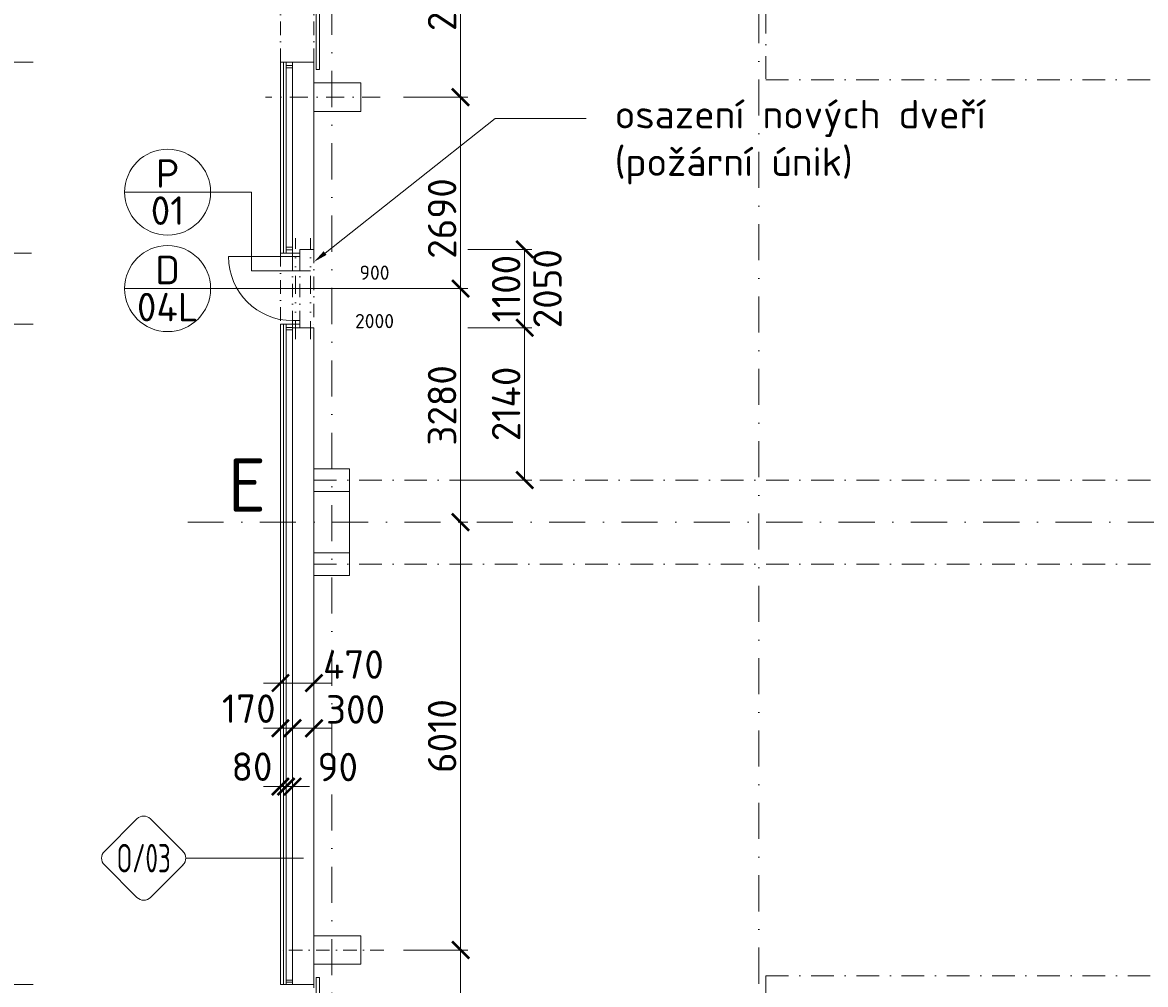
# Model space of a CAD drawing. Header units: millimetres. Extents: x -796345 to 3713765, y -2985421 to 2187451.
# Tile 110 of 256: x 1656 to 17431, y 56885 to 70398. Entities that reach past the tile are written whole.
import ezdxf
from ezdxf import colors
from ezdxf.entities.mleader import LeaderData, LeaderLine
from ezdxf.enums import TextEntityAlignment as Align
from ezdxf.math import Vec2, Vec3

# ---------------------------------------------------------------- set-up
doc = ezdxf.new("R2010")
doc.units = ezdxf.units.MM
doc.header["$PDMODE"] = 1
for name, pattern in [('CENTERX2', [101.6, 63.5, -12.7, 12.7, -12.7]), ('DASHDOT', [25.4, 12.7, -6.35, 0, -6.35]), ('DIVIDE', [31.75, 12.7, -6.35, 0, -6.35, 0, -6.35]), ('DĚLICÍX2', [63.5, 25.4, -12.7, 0, -12.7, 0, -12.7]), ('ČERCHOVANÁ', [25.4, 12.7, -6.35, 0, -6.35])]:
    doc.linetypes.add(name, pattern=pattern)
doc.layers.get('Defpoints').update_dxf_attribs({"color": 8})
for name, color, linetype, lineweight in [('A99_N_kce-nad-nevid', 7, 'DIVIDE', 20), ('A99_N_kce-nad-vid', 7, 'DASHDOT', 5), ('A99_N_kce-rez-sil', 6, 'Continuous', 18), ('A99_N_kce-rez-ten', 4, 'Continuous', 9), ('A99_N_koty-200', 5, 'Continuous', 5), ('A99_N_osy', 1, 'CENTERX2', 9), ('A99_N_sraf', 252, 'Continuous', 0), ('A99_N_txt-popis-200', 240, 'Continuous', 5), ('A99_N_txt-popis-50', 240, 'Continuous', 9), ('A99_N_vypln-dve', 5, 'Continuous', 5), ('A99_N_znaceni 200', 5, 'Continuous', 5), ('A99_S_kce-nad-vid', 181, 'DASHDOT', 5), ('A99_S_kce-rez-sil', 7, 'Continuous', 15), ('A99_S_kce-rez-ten', 7, 'Continuous', 9), ('A99_S_otvory', 7, 'Continuous', 5), ('A99_S_sloupy', 7, 'Continuous', 5)]:
    doc.layers.add(name, color=color, linetype=linetype, lineweight=lineweight)
doc.styles.add('A99_kota', font='isocpeur.ttf', dxfattribs={"height": 2})
doc.styles.add('A99_popis', font='isocpeur.ttf')
doc.styles.add('ad_popis 100', font='isocpeur.ttf', dxfattribs={"height": 200})
doc.linetypes.add('IZOLACE', pattern='A,0.00254,-2.54,[134,ltypeshp.shx,S=2.54,R=0,X=-2.54,Y=0],-5.08,[134,ltypeshp.shx,S=2.54,R=180,X=2.54,Y=0],-2.54', length=10.16254)
doc.dimstyles.new('A99_kota_200 new', dxfattribs={"dimscale": 200, "dimtxt": 2, "dimasz": 1.2, "dimexe": 0.5, "dimexo": 1.5, "dimgap": 0.3, "dimtad": 1, "dimdec": 0, "dimzin": 3, "dimdsep": 46, "dimtxsty": 'A99_kota', "dimblk": 'ARCHTICK', "dimcen": 2.5, "dimazin": 2, "dimtfac": 0.75, "dimtdec": 0, "dimtmove": 2, "dimatfit": 0, "dimfxl": 4, "dimfxlon": 1, "dimtolj": 1, "dimtzin": 0, "dimlwd": 5, "dimlwe": 5, "dimarcsym": 0})

# ---------------------------------------------------------------- blocks, each defined once
blk = doc.blocks.new('_ArchTick')
at = {"color": 0, "linetype": 'ByBlock', "const_width": 0.15}
blk.add_lwpolyline([(-0.5, -0.5), (0.5, 0.5)], dxfattribs=at)
blk = doc.blocks.new('*D163')
at = {"layer": 'A99_N_koty-200', "color": 0, "lineweight": 5, "transparency": 16777216}
for p, q in [((1805, 74840), (905, 74840)), ((1005, 74840), (1005, 69840)), ((1805, 69840), (905, 69840))]:
    blk.add_line(p, q, dxfattribs=at)
at = {"layer": 'Defpoints', "color": 0, "lineweight": 0, "transparency": 16777216}
for p in [(5280, 74840), (1005, 69840), (5280, 69840)]:
    blk.add_point(p, dxfattribs=at)
at = {"layer": 'A99_N_koty-200', "color": 0, "lineweight": 5, "transparency": 16777216, "xscale": 240, "yscale": 240, "zscale": 240}
for p, rotation in [((1005, 74840), 90), ((1005, 69840), 270)]:
    blk.add_blockref('_ArchTick', p, dxfattribs=dict(at, rotation=rotation))
at = {"layer": 'A99_N_koty-200', "color": 0, "transparency": 16777216, "insert": (745, 72340), "char_height": 400, "attachment_point": 5, "rotation": 90, "style": 'A99_kota'}
blk.add_mtext('\\A1;5000', dxfattribs=at)
blk = doc.blocks.new('*D293')
at = {"layer": 'A99_N_koty-200', "color": 0, "lineweight": 5, "transparency": 16777216}
for p, q in [((1805, 56885), (905, 56885)), ((1005, 56885), (1005, 51885)), ((1805, 51885), (905, 51885))]:
    blk.add_line(p, q, dxfattribs=at)
at = {"layer": 'Defpoints', "color": 0, "lineweight": 0, "transparency": 16777216}
for p in [(5280, 56885), (1005, 51885), (5280, 51885)]:
    blk.add_point(p, dxfattribs=at)
at = {"layer": 'A99_N_koty-200', "color": 0, "lineweight": 5, "transparency": 16777216, "xscale": 240, "yscale": 240, "zscale": 240}
for p, rotation in [((1005, 56885), 90), ((1005, 51885), 270)]:
    blk.add_blockref('_ArchTick', p, dxfattribs=dict(at, rotation=rotation))
at = {"layer": 'A99_N_koty-200', "color": 0, "transparency": 16777216, "insert": (745, 54385), "char_height": 400, "attachment_point": 5, "rotation": 90, "style": 'A99_kota'}
blk.add_mtext('\\A1;5000', dxfattribs=at)
blk = doc.blocks.new('*D295')
at = {"layer": 'A99_N_koty-200', "color": 0, "lineweight": 5, "transparency": 16777216}
for p, q in [((7010, 69350), (7910, 69350)), ((7810, 69350), (7810, 66660)), ((7010, 66660), (7910, 66660))]:
    blk.add_line(p, q, dxfattribs=at)
at = {"layer": 'Defpoints', "color": 0, "lineweight": 0, "transparency": 16777216}
for p in [(6410, 69350), (5750, 66660), (7810, 66660)]:
    blk.add_point(p, dxfattribs=at)
at = {"layer": 'A99_N_koty-200', "color": 0, "lineweight": 5, "transparency": 16777216, "xscale": 240, "yscale": 240, "zscale": 240}
for p, rotation in [((7810, 69350), 90), ((7810, 66660), 270)]:
    blk.add_blockref('_ArchTick', p, dxfattribs=dict(at, rotation=rotation))
at = {"layer": 'A99_N_koty-200', "color": 0, "transparency": 16777216, "insert": (7550, 67645), "char_height": 400, "attachment_point": 5, "rotation": 90, "style": 'A99_kota'}
blk.add_mtext('\\A1;2690', dxfattribs=at)
blk = doc.blocks.new('*D296')
at = {"layer": 'A99_N_koty-200', "color": 0, "lineweight": 5, "transparency": 16777216}
for p, q in [((1805, 66160), (905, 66160)), ((1005, 66160), (1005, 56885)), ((1805, 56885), (905, 56885))]:
    blk.add_line(p, q, dxfattribs=at)
at = {"layer": 'Defpoints', "color": 0, "lineweight": 0, "transparency": 16777216}
for p in [(5280, 66160), (1005, 56885), (5280, 56885)]:
    blk.add_point(p, dxfattribs=at)
at = {"layer": 'A99_N_koty-200', "color": 0, "lineweight": 5, "transparency": 16777216, "xscale": 240, "yscale": 240, "zscale": 240}
for p, rotation in [((1005, 66160), 90), ((1005, 56885), 270)]:
    blk.add_blockref('_ArchTick', p, dxfattribs=dict(at, rotation=rotation))
at = {"layer": 'A99_N_koty-200', "color": 0, "transparency": 16777216, "insert": (745, 61522.5), "char_height": 400, "attachment_point": 5, "rotation": 90, "style": 'A99_kota'}
blk.add_mtext('\\A1;9275', dxfattribs=at)
blk = doc.blocks.new('*D298')
at = {"layer": 'A99_N_koty-200', "color": 0, "lineweight": 5, "transparency": 16777216}
for p, q in [((7910, 67210), (8810, 67210)), ((8710, 67210), (8710, 66110)), ((7910, 66110), (8810, 66110))]:
    blk.add_line(p, q, dxfattribs=at)
at = {"layer": 'Defpoints', "color": 0, "lineweight": 0, "transparency": 16777216}
for p in [(5750, 67210), (5750, 66110), (8710, 66110)]:
    blk.add_point(p, dxfattribs=at)
at = {"layer": 'A99_N_koty-200', "color": 0, "lineweight": 5, "transparency": 16777216, "xscale": 240, "yscale": 240, "zscale": 240}
for p, rotation in [((8710, 67210), 90), ((8710, 66110), 270)]:
    blk.add_blockref('_ArchTick', p, dxfattribs=dict(at, rotation=rotation))
at = {"layer": 'A99_N_koty-200', "color": 0, "transparency": 16777216, "insert": (8450, 66660), "char_height": 400, "attachment_point": 5, "rotation": 90, "style": 'A99_kota'}
blk.add_mtext('\\A1;1100', dxfattribs=at)
blk = doc.blocks.new('*D300')
at = {"layer": 'A99_N_koty-200', "color": 0, "lineweight": 5, "transparency": 16777216}
for p, q in [((7010, 66660), (7910, 66660)), ((7810, 66660), (7810, 63380)), ((7810, 63380), (7910, 63380))]:
    blk.add_line(p, q, dxfattribs=at)
at = {"layer": 'Defpoints', "color": 0, "lineweight": 0, "transparency": 16777216}
for p in [(5750, 66660), (7810, 63380), (7810, 63380)]:
    blk.add_point(p, dxfattribs=at)
at = {"layer": 'A99_N_koty-200', "color": 0, "lineweight": 5, "transparency": 16777216, "xscale": 240, "yscale": 240, "zscale": 240}
for p, rotation in [((7810, 66660), 90), ((7810, 63380), 270)]:
    blk.add_blockref('_ArchTick', p, dxfattribs=dict(at, rotation=rotation))
at = {"layer": 'A99_N_koty-200', "color": 0, "transparency": 16777216, "insert": (7550, 65020), "char_height": 400, "attachment_point": 5, "rotation": 90, "style": 'A99_kota'}
blk.add_mtext('\\A1;3280', dxfattribs=at)
blk = doc.blocks.new('*D301')
at = {"layer": 'A99_N_koty-200', "color": 0, "lineweight": 5, "transparency": 16777216}
for p, q in [((7810, 63380), (7910, 63380)), ((7810, 57370), (7810, 63380)), ((7010, 57370), (7910, 57370))]:
    blk.add_line(p, q, dxfattribs=at)
at = {"layer": 'Defpoints', "color": 0, "lineweight": 0, "transparency": 16777216}
for p in [(7810, 63380), (7810, 63380), (6410, 57370)]:
    blk.add_point(p, dxfattribs=at)
at = {"layer": 'A99_N_koty-200', "color": 0, "lineweight": 5, "transparency": 16777216, "xscale": 240, "yscale": 240, "zscale": 240}
for p, rotation in [((7810, 63380), 90), ((7810, 57370), 270)]:
    blk.add_blockref('_ArchTick', p, dxfattribs=dict(at, rotation=rotation))
at = {"layer": 'A99_N_koty-200', "color": 0, "transparency": 16777216, "insert": (7550, 60375), "char_height": 400, "attachment_point": 5, "rotation": 90, "style": 'A99_kota'}
blk.add_mtext('\\A1;6010', dxfattribs=at)
blk = doc.blocks.new('*D316')
at = {"layer": 'A99_N_koty-200', "color": 0, "lineweight": 5, "transparency": 16777216}
for p, q in [((5280, 61120), (5280, 61220)), ((5750, 61120), (5750, 61220)), ((5280, 61120), (5040, 61120)), ((5750, 61120), (5280, 61120)), ((5750, 61120), (5990, 61120))]:
    blk.add_line(p, q, dxfattribs=at)
at = {"layer": 'Defpoints', "color": 0, "lineweight": 0, "transparency": 16777216}
for p in [(5280, 61120), (5280, 61120), (5750, 61120)]:
    blk.add_point(p, dxfattribs=at)
at = {"layer": 'A99_N_koty-200', "color": 0, "lineweight": 5, "transparency": 16777216, "xscale": 240, "yscale": 240, "zscale": 240}
blk.add_blockref('_ArchTick', (5280, 61120), dxfattribs=at)
at = {"layer": 'A99_N_koty-200', "color": 0, "lineweight": 5, "transparency": 16777216, "xscale": 240, "yscale": 240, "zscale": 240, "rotation": 180}
blk.add_blockref('_ArchTick', (5750, 61120), dxfattribs=at)
at = {"layer": 'A99_N_koty-200', "color": 0, "transparency": 16777216, "insert": (6305, 61380), "char_height": 400, "attachment_point": 5, "style": 'A99_kota'}
blk.add_mtext('\\A1;470', dxfattribs=at)
blk = doc.blocks.new('*D317')
at = {"layer": 'A99_N_koty-200', "color": 0, "lineweight": 5, "transparency": 16777216}
for p, q in [((75, 82250), (-825, 82250)), ((-725, 26180), (-725, 82250)), ((75, 26180), (-825, 26180))]:
    blk.add_line(p, q, dxfattribs=at)
at = {"layer": 'Defpoints', "color": 0, "lineweight": 0, "transparency": 16777216}
for p in [(-725, 82250), (5280, 82250), (5280, 26180)]:
    blk.add_point(p, dxfattribs=at)
at = {"layer": 'A99_N_koty-200', "color": 0, "lineweight": 5, "transparency": 16777216, "xscale": 240, "yscale": 240, "zscale": 240}
for p, rotation in [((-725, 82250), 90), ((-725, 26180), 270)]:
    blk.add_blockref('_ArchTick', p, dxfattribs=dict(at, rotation=rotation))
at = {"layer": 'A99_N_koty-200', "color": 0, "transparency": 16777216, "insert": (-985, 54215), "char_height": 400, "attachment_point": 5, "rotation": 90, "style": 'A99_kota'}
blk.add_mtext('\\A1;56070', dxfattribs=at)
blk = doc.blocks.new('*U20')
at = {"color": 0, "linetype": 'ByBlock'}
blk.add_line((-3.02, 0), (3.02, 0), dxfattribs=at)
blk.add_circle((0, 0), 3.02, dxfattribs=at)
at = {"color": 0, "linetype": 'ByBlock', "style": 'A99_popis'}
for tag, p in [('KATEGORIE', (0, 1.31)), ('PRVEK', (0, -1.298))]:
    blk.add_attdef(tag, text='', height=2, dxfattribs=at).set_placement(p, align=Align.MIDDLE_CENTER)
blk = doc.blocks.new('*D343')
at = {"layer": 'A99_N_koty-200', "color": 0, "linetype": 'Continuous', "lineweight": 5, "transparency": 16777216}
for p, q in [((5450, 60484.5), (5450, 60584.5)), ((5750, 60484.5), (5750, 60584.5)), ((5450, 60484.5), (5210, 60484.5)), ((5450, 60484.5), (5750, 60484.5)), ((5750, 60484.5), (5990, 60484.5))]:
    blk.add_line(p, q, dxfattribs=at)
at = {"layer": 'Defpoints', "color": 0, "linetype": 'Continuous', "lineweight": 0, "transparency": 16777216}
for p in [(5450, 60484.5), (5750, 60484.5), (5750, 60484.5)]:
    blk.add_point(p, dxfattribs=at)
at = {"layer": 'A99_N_koty-200', "color": 0, "linetype": 'Continuous', "lineweight": 5, "transparency": 16777216, "xscale": 240, "yscale": 240, "zscale": 240}
blk.add_blockref('_ArchTick', (5450, 60484.5), dxfattribs=at)
at = {"layer": 'A99_N_koty-200', "color": 0, "linetype": 'Continuous', "lineweight": 5, "transparency": 16777216, "xscale": 240, "yscale": 240, "zscale": 240, "rotation": 180}
blk.add_blockref('_ArchTick', (5750, 60484.5), dxfattribs=at)
at = {"layer": 'A99_N_koty-200', "color": 0, "linetype": 'Continuous', "lineweight": 5, "transparency": 16777216, "insert": (6335, 60749.5), "char_height": 400, "attachment_point": 5, "style": 'A99_kota'}
blk.add_mtext('\\A1;300', dxfattribs=at)
blk = doc.blocks.new('*D344')
at = {"layer": 'A99_N_koty-200', "color": 0, "linetype": 'Continuous', "lineweight": 5, "transparency": 16777216}
for p, q in [((5360, 59665), (5120, 59665)), ((5360, 59665), (5360, 59765)), ((5360, 59665), (5450, 59665)), ((5450, 59665), (5450, 59765)), ((5450, 59665), (5690, 59665))]:
    blk.add_line(p, q, dxfattribs=at)
at = {"layer": 'Defpoints', "color": 0, "linetype": 'Continuous', "lineweight": 0, "transparency": 16777216}
for p in [(5360, 59665), (5450, 59665), (5450, 59665)]:
    blk.add_point(p, dxfattribs=at)
at = {"layer": 'A99_N_koty-200', "color": 0, "linetype": 'Continuous', "lineweight": 5, "transparency": 16777216, "xscale": 240, "yscale": 240, "zscale": 240}
blk.add_blockref('_ArchTick', (5360, 59665), dxfattribs=at)
at = {"layer": 'A99_N_koty-200', "color": 0, "linetype": 'Continuous', "lineweight": 5, "transparency": 16777216, "xscale": 240, "yscale": 240, "zscale": 240, "rotation": 180}
blk.add_blockref('_ArchTick', (5450, 59665), dxfattribs=at)
at = {"layer": 'A99_N_koty-200', "color": 0, "linetype": 'Continuous', "lineweight": 5, "transparency": 16777216, "insert": (6085, 59940), "char_height": 400, "attachment_point": 5, "style": 'A99_kota'}
blk.add_mtext('\\A1;90', dxfattribs=at)
blk = doc.blocks.new('*D345')
at = {"layer": 'A99_N_koty-200', "color": 0, "linetype": 'Continuous', "lineweight": 5, "transparency": 16777216}
for p, q in [((5280, 59665), (5040, 59665)), ((5280, 59665), (5280, 59565)), ((5360, 59665), (5280, 59665)), ((5360, 59665), (5360, 59765)), ((5360, 59665), (5600, 59665))]:
    blk.add_line(p, q, dxfattribs=at)
at = {"layer": 'Defpoints', "color": 0, "linetype": 'Continuous', "lineweight": 0, "transparency": 16777216}
for p in [(5280, 59667.5), (5280, 59665), (5360, 59665)]:
    blk.add_point(p, dxfattribs=at)
at = {"layer": 'A99_N_koty-200', "color": 0, "linetype": 'Continuous', "lineweight": 5, "transparency": 16777216, "xscale": 240, "yscale": 240, "zscale": 240}
blk.add_blockref('_ArchTick', (5280, 59665), dxfattribs=at)
at = {"layer": 'A99_N_koty-200', "color": 0, "linetype": 'Continuous', "lineweight": 5, "transparency": 16777216, "xscale": 240, "yscale": 240, "zscale": 240, "rotation": 180}
blk.add_blockref('_ArchTick', (5360, 59665), dxfattribs=at)
at = {"layer": 'A99_N_koty-200', "color": 0, "linetype": 'Continuous', "lineweight": 5, "transparency": 16777216, "insert": (4880, 59945), "char_height": 400, "attachment_point": 5, "style": 'A99_kota'}
blk.add_mtext('\\A1;80', dxfattribs=at)
blk = doc.blocks.new('*D346')
at = {"layer": 'A99_N_koty-200', "color": 0, "linetype": 'Continuous', "lineweight": 5, "transparency": 16777216}
for p, q in [((5280, 60485), (5280, 60585)), ((5450, 60485), (5450, 60585)), ((5280, 60485), (5040, 60485)), ((5450, 60485), (5280, 60485)), ((5450, 60485), (5690, 60485))]:
    blk.add_line(p, q, dxfattribs=at)
at = {"layer": 'Defpoints', "color": 0, "linetype": 'Continuous', "lineweight": 0, "transparency": 16777216}
for p in [(5280, 60485), (5280, 60485), (5450, 60485)]:
    blk.add_point(p, dxfattribs=at)
at = {"layer": 'A99_N_koty-200', "color": 0, "linetype": 'Continuous', "lineweight": 5, "transparency": 16777216, "xscale": 240, "yscale": 240, "zscale": 240}
blk.add_blockref('_ArchTick', (5280, 60485), dxfattribs=at)
at = {"layer": 'A99_N_koty-200', "color": 0, "linetype": 'Continuous', "lineweight": 5, "transparency": 16777216, "xscale": 240, "yscale": 240, "zscale": 240, "rotation": 180}
blk.add_blockref('_ArchTick', (5450, 60485), dxfattribs=at)
at = {"layer": 'A99_N_koty-200', "color": 0, "linetype": 'Continuous', "lineweight": 5, "transparency": 16777216, "insert": (4835, 60760), "char_height": 400, "attachment_point": 5, "style": 'A99_kota'}
blk.add_mtext('\\A1;170', dxfattribs=at)
blk = doc.blocks.new('*U105')
at = {"color": 0}
for p, q in [((-0.72, 4.14), (-4.15, 0.71)), ((4.14, 0.71), (0.71, 4.14)), ((-4.15, -0.72), (-0.72, -4.15)), ((0.71, -4.15), (4.14, -0.72)), ((4.44, 0), (16.85, 0))]:
    blk.add_line(p, q, dxfattribs=at)
for centre, start, end in [((0, 3.42), 45, 135), ((-3.43, 0), 135, 225), ((3.42, 0), 315, 45), ((0, -3.43), 225, 315)]:
    blk.add_arc(centre, 1.01, start, end, dxfattribs=at)
at = {"color": 0, "linetype": 'ByBlock', "style": 'A99_popis', "width": 0.953108}
blk.add_attdef('SKLADBA', text='', height=3, rotation=0.0103, dxfattribs=at).set_placement((-2.86, -1.51), (2.86, -1.5), align=Align.FIT)
blk = doc.blocks.new('*D367')
at = {"layer": 'A99_N_koty-200', "color": 0, "lineweight": 5, "transparency": 16777216}
for p, q in [((7010, 72340), (7910, 72340)), ((7810, 72340), (7810, 69350)), ((7010, 69350), (7910, 69350))]:
    blk.add_line(p, q, dxfattribs=at)
at = {"layer": 'Defpoints', "color": 0, "lineweight": 0, "transparency": 16777216}
for p in [(5900, 72340), (6410, 69350), (7810, 69350)]:
    blk.add_point(p, dxfattribs=at)
at = {"layer": 'A99_N_koty-200', "color": 0, "lineweight": 5, "transparency": 16777216, "xscale": 240, "yscale": 240, "zscale": 240}
for p, rotation in [((7810, 72340), 90), ((7810, 69350), 270)]:
    blk.add_blockref('_ArchTick', p, dxfattribs=dict(at, rotation=rotation))
at = {"layer": 'A99_N_koty-200', "color": 0, "transparency": 16777216, "insert": (7550, 70845), "char_height": 400, "attachment_point": 5, "rotation": 90, "style": 'A99_kota'}
blk.add_mtext('\\A1;2990', dxfattribs=at)
blk = doc.blocks.new('*D368')
at = {"layer": 'A99_N_koty-200', "color": 0, "lineweight": 5, "transparency": 16777216}
for p, q in [((7910, 66110), (8810, 66110)), ((8710, 66110), (8710, 63970)), ((7910, 63970), (8810, 63970))]:
    blk.add_line(p, q, dxfattribs=at)
at = {"layer": 'Defpoints', "color": 0, "lineweight": 0, "transparency": 16777216}
for p in [(5750, 66110), (6250, 63970), (8710, 63970)]:
    blk.add_point(p, dxfattribs=at)
at = {"layer": 'A99_N_koty-200', "color": 0, "lineweight": 5, "transparency": 16777216, "xscale": 240, "yscale": 240, "zscale": 240}
for p, rotation in [((8710, 66110), 90), ((8710, 63970), 270)]:
    blk.add_blockref('_ArchTick', p, dxfattribs=dict(at, rotation=rotation))
at = {"layer": 'A99_N_koty-200', "color": 0, "transparency": 16777216, "insert": (8450, 65040), "char_height": 400, "attachment_point": 5, "rotation": 90, "style": 'A99_kota'}
blk.add_mtext('\\A1;2140', dxfattribs=at)
blk = doc.blocks.new('*D371')
at = {"layer": 'A99_N_koty-200', "color": 0, "linetype": 'Continuous', "lineweight": 5, "ltscale": 0.5, "transparency": 16777216}
for p, q in [((1785, 67160), (885, 67160)), ((985, 67160), (985, 66160)), ((1785, 66160), (885, 66160))]:
    blk.add_line(p, q, dxfattribs=at)
at = {"layer": 'Defpoints', "color": 0, "linetype": 'Continuous', "lineweight": 0, "ltscale": 0.5, "transparency": 16777216}
for p in [(5280, 67160), (985, 66160), (5280, 66160)]:
    blk.add_point(p, dxfattribs=at)
at = {"layer": 'A99_N_koty-200', "color": 0, "linetype": 'Continuous', "lineweight": 5, "ltscale": 0.5, "transparency": 16777216, "xscale": 240, "yscale": 240, "zscale": 240}
for p, rotation in [((985, 67160), 90), ((985, 66160), 270)]:
    blk.add_blockref('_ArchTick', p, dxfattribs=dict(at, rotation=rotation))
at = {"layer": 'A99_N_koty-200', "color": 0, "linetype": 'Continuous', "lineweight": 5, "ltscale": 0.5, "transparency": 16777216, "insert": (720, 66660), "char_height": 400, "attachment_point": 5, "rotation": 90, "style": 'A99_kota'}
blk.add_mtext('\\A1;1000', dxfattribs=at)
blk = doc.blocks.new('*D375')
at = {"layer": 'A99_N_koty-200', "color": 0, "linetype": 'Continuous', "lineweight": 5, "ltscale": 0.5, "transparency": 16777216}
for p, q in [((7032.5, 57370), (7910, 57370)), ((7810, 57370), (7810, 54385)), ((7010, 54385), (7910, 54385))]:
    blk.add_line(p, q, dxfattribs=at)
at = {"layer": 'Defpoints', "color": 0, "linetype": 'Continuous', "lineweight": 0, "ltscale": 0.5, "transparency": 16777216}
for p in [(6732.5, 57370), (6000, 54385), (7810, 54385)]:
    blk.add_point(p, dxfattribs=at)
at = {"layer": 'A99_N_koty-200', "color": 0, "linetype": 'Continuous', "lineweight": 5, "ltscale": 0.5, "transparency": 16777216, "xscale": 240, "yscale": 240, "zscale": 240}
for p, rotation in [((7810, 57370), 90), ((7810, 54385), 270)]:
    blk.add_blockref('_ArchTick', p, dxfattribs=dict(at, rotation=rotation))
at = {"layer": 'A99_N_koty-200', "color": 0, "linetype": 'Continuous', "lineweight": 5, "ltscale": 0.5, "transparency": 16777216, "insert": (7550, 55877.5), "char_height": 400, "attachment_point": 5, "rotation": 90, "style": 'A99_kota'}
blk.add_mtext('\\A1;2985', dxfattribs=at)
blk = doc.blocks.new('*D380')
at = {"layer": 'A99_N_koty-200', "color": 0, "linetype": 'Continuous', "lineweight": 5, "ltscale": 0.5, "transparency": 16777216}
for p, q in [((1785, 69840), (885, 69840)), ((985, 69840), (985, 67160)), ((1785, 67160), (885, 67160))]:
    blk.add_line(p, q, dxfattribs=at)
at = {"layer": 'Defpoints', "color": 0, "linetype": 'Continuous', "lineweight": 0, "ltscale": 0.5, "transparency": 16777216}
for p in [(5280, 69840), (985, 67160), (5280, 67160)]:
    blk.add_point(p, dxfattribs=at)
at = {"layer": 'A99_N_koty-200', "color": 0, "linetype": 'Continuous', "lineweight": 5, "ltscale": 0.5, "transparency": 16777216, "xscale": 240, "yscale": 240, "zscale": 240}
for p, rotation in [((985, 69840), 90), ((985, 67160), 270)]:
    blk.add_blockref('_ArchTick', p, dxfattribs=dict(at, rotation=rotation))
at = {"layer": 'A99_N_koty-200', "color": 0, "linetype": 'Continuous', "lineweight": 5, "ltscale": 0.5, "transparency": 16777216, "insert": (725, 68500), "char_height": 400, "attachment_point": 5, "rotation": 90, "style": 'A99_kota'}
blk.add_mtext('\\A1;2680', dxfattribs=at)

msp = doc.modelspace()

# ---------------------------------------------------------------- linework, layer by layer
at = {"layer": 'A99_N_kce-nad-nevid', "color": 1, "linetype": 'DĚLICÍX2', "lineweight": 13, "ltscale": 10}
for points in [[(5490, 65950), (5490, 67370)], [(5700, 65950), (5700, 67370)]]:
    msp.add_lwpolyline(points, dxfattribs=at)
at = {"layer": 'A99_N_kce-nad-vid', "color": 1, "linetype": 'ČERCHOVANÁ', "ltscale": 25}
msp.add_line((12100, 75005.3), (12100, 69595), dxfattribs=at)
at = {"layer": 'A99_N_kce-nad-vid', "color": 1, "linetype": 'ČERCHOVANÁ', "ltscale": 15}
for p, q in [((5280, 69840), (5280, 74840)), ((5750, 69840), (5750, 74840)), ((5750, 67210), (5750, 66110)), ((5280, 67160), (5280, 66160)), ((5450, 67110), (5450, 66210)), ((5550, 67110), (5550, 66210)), ((5750, 51885), (5750, 56885))]:
    msp.add_line(p, q, dxfattribs=at)
at = {"layer": 'A99_N_kce-nad-vid', "color": 1, "linetype": 'ČERCHOVANÁ', "lineweight": 9, "ltscale": 25}
for q in [(144450, 57005.3), (12100, 51595)]:
    msp.add_line((12100, 57005.3), q, dxfattribs=at)
msp.add_lwpolyline([(132450, 69594.7), (12100, 69594.7)], dxfattribs=at)
at = {"layer": 'A99_N_kce-rez-sil', "linetype": 'Continuous', "lineweight": 15}
for points in [[(5280, 67160), (5280, 69840), (5750, 69840)], [(5550, 67160), (5550, 67210)], [(5550, 67210), (5750, 67210)], [(5550, 67160), (5280, 67160)], [(5550, 66160), (5280, 66160)], [(5550, 66160), (5550, 66110), (5750, 66110)]]:
    msp.add_lwpolyline(points, dxfattribs=at)
at = {"layer": 'A99_N_kce-rez-ten', "linetype": 'Continuous'}
for points in [[(5360, 67160), (5360, 69840), (5360, 69840)], [(5360, 69760), (5360, 69760), (5450, 69760)], [(5360, 67240), (5450, 67240)], [(5450, 67160), (5450, 67240)], [(5450, 67160), (5550, 67160)], [(5550, 67160), (5550, 67110)], [(5550, 66160), (5550, 66210)], [(5360, 66080), (5450, 66080)], [(5360, 56945), (5360, 56945), (5450, 56945)]]:
    msp.add_lwpolyline(points, dxfattribs=at)
at = {"layer": 'A99_N_kce-rez-ten', "linetype": 'Continuous', "lineweight": 9}
for points in [[(5450, 67160), (5550, 67160), (5550, 67110), (5450, 67110)], [(5450, 66160), (5550, 66160), (5550, 66210), (5450, 66210)]]:
    msp.add_lwpolyline(points, close=True, dxfattribs=at)
at = {"layer": 'A99_N_kce-rez-ten', "linetype": 'Continuous', "lineweight": 5, "ltscale": 0.5}
for points in [[(5450, 66080), (5450, 66160)], [(5450, 66110), (5550, 66110)]]:
    msp.add_lwpolyline(points, dxfattribs=at)
at = {"layer": 'A99_N_koty-200'}
for points in [[(4299.1, 68015), (4875, 68015)], [(4875, 68015), (4875, 66910), (5700, 66910)], [(7360, 66660), (4299, 66660)]]:
    msp.add_lwpolyline(points, dxfattribs=at)
at = {"layer": 'A99_N_osy', "linetype": 'DASHDOT', "ltscale": 40}
for p, q in [((6000, 100200), (6000, 25785)), ((150800, 63380), (3980, 63380))]:
    msp.add_line(p, q, dxfattribs=at)
msp.add_lwpolyline([(12000, -5085), (12000, 84377.5)], dxfattribs=at)
at = {"layer": 'A99_N_osy', "linetype": 'DASHDOT', "ltscale": 20}
msp.add_lwpolyline([(6682.5, 69350), (5070, 69350)], dxfattribs=at)
at = {"layer": 'A99_N_osy', "linetype": 'DASHDOT', "ltscale": 15}
msp.add_lwpolyline([(6732.5, 57370), (5267.5, 57370)], dxfattribs=at)
at = {"layer": 'A99_N_sraf', "color": 1, "linetype": 'IZOLACE', "lineweight": 0, "ltscale": 3}
for points in [[(5325, 69840), (5325, 67160)], [(5360, 69795), (5450, 69795)], [(5450, 67205), (5360, 67205)], [(5450, 66115), (5360, 66115)]]:
    msp.add_lwpolyline(points, dxfattribs=at)
at = {"layer": 'A99_N_sraf', "color": 1, "linetype": 'IZOLACE', "lineweight": 0, "ltscale": 2}
msp.add_lwpolyline([(5360, 56920), (5450, 56920)], dxfattribs=at)
at = {"layer": 'A99_N_vypln-dve', "color": 1, "linetype": 'Continuous'}
msp.add_line((5550, 67110), (4550, 67110), dxfattribs=at)
for points in [[(5780, 74940), (5830, 74940), (5830, 69740), (5780, 69740)], [(5780, 56985), (5830, 56985), (5830, 51785), (5780, 51785)]]:
    msp.add_lwpolyline(points, close=True, dxfattribs=at)
msp.add_arc((5450, 67110), 900, 180, 270, dxfattribs=at)
at = {"layer": 'A99_S_kce-nad-vid', "linetype": 'DASHDOT', "ltscale": 25}
for p, q in [((5750, 63970), (138800, 63970)), ((5750, 62790), (150800, 62790))]:
    msp.add_line(p, q, dxfattribs=at)
at = {"layer": 'A99_S_kce-rez-sil', "linetype": 'Continuous'}
for p, q in [((5450, 67240), (5450, 69740)), ((5450, 56945), (5450, 66080))]:
    msp.add_line(p, q, dxfattribs=at)
msp.add_lwpolyline([(5750, 67210), (5750, 69150)], dxfattribs=at)
at = {"layer": 'A99_S_kce-rez-ten', "linetype": 'Continuous', "lineweight": 5, "ltscale": 0.5}
for points in [[(5450, 69740), (5450, 69840)], [(5450, 56945), (5450, 56885)]]:
    msp.add_lwpolyline(points, dxfattribs=at)
at = {"layer": 'A99_S_otvory'}
msp.add_line((5750, 69150), (5750, 67340), dxfattribs=at)
at = {"layer": 'A99_S_sloupy', "linetype": 'Continuous', "lineweight": 20, "ltscale": 2}
msp.add_line((5750, 66110), (5750, 64130), dxfattribs=at)
for points in [[(5750, 69550), (5750, 69840)], [(5750, 69550), (6410, 69550), (6410, 69150), (5750, 69150)], [(5750, 64130), (6250, 64130), (6250, 63810), (5750, 63810)], [(5750, 63810), (5750, 62950)], [(5750, 62950), (6250, 62950), (6250, 62630), (5750, 62630)], [(5750, 57570), (5750, 62630), (5750, 62630)], [(5750, 57570), (6410, 57570), (6410, 57170), (5750, 57170)], [(5750, 56885), (5750, 57170)]]:
    msp.add_lwpolyline(points, dxfattribs=at)
at = {"layer": 'A99_S_sloupy', "linetype": 'Continuous', "ltscale": 2}
for points in [[(5750, 69550), (5750, 69150)], [(5750, 63810), (5750, 64130)], [(6250, 63810), (6250, 62950)], [(5750, 62950), (5750, 62630)]]:
    msp.add_lwpolyline(points, dxfattribs=at)
at = {"layer": 'A99_S_sloupy', "ltscale": 2}
msp.add_lwpolyline([(5750, 57570), (5750, 57170)], dxfattribs=at)

# ---------------------------------------------------------------- block references
at = {"layer": 'A99_N_znaceni 200', "xscale": 200, "yscale": 200, "zscale": 200}
for p, values in [((3695.1, 68015), {'KATEGORIE': 'P', 'PRVEK': '01'}), ((3695.1, 66660), {'KATEGORIE': 'D', 'PRVEK': '04L'})]:
    msp.add_blockref('*U20', p, dxfattribs=at).add_auto_attribs(values)
at = {"layer": 'A99_N_znaceni 200', "lineweight": 5}
ref = msp.add_blockref('*U105', (3359.4, 58660.6), dxfattribs=dict(at, xscale=133.3, yscale=133.3, zscale=133.3))
ref.add_attrib('SKLADBA', 'O/03', dxfattribs={"layer": '0', "color": 0, "linetype": 'ByBlock', "height": 400, "rotation": 0.01026, "style": 'A99_popis', "width": 0.657151}).set_placement((2977.7, 58459.9), (3740, 58460), align=Align.FIT)

# ---------------------------------------------------------------- texts
at = {"layer": 'A99_N_koty-200', "style": 'A99_kota'}
msp.add_text('2050', height=400, rotation=90, dxfattribs=at).set_placement((9230, 66658.8), align=Align.CENTER)
for s, p in [('900', (6601.3, 66783.8)), ('2000', (6601.3, 66103.8))]:
    msp.add_text(s, height=200, dxfattribs=at).set_placement(p, align=Align.CENTER)
at = {"layer": 'A99_N_txt-popis-200', "lineweight": 0, "insert": (4540, 64275), "char_height": 750, "attachment_point": 1, "style": 'ad_popis 100', "bg_fill": 3, "box_fill_scale": 1, "bg_fill_color": 256, "bg_fill_transparency": 0}
msp.add_mtext_dynamic_manual_height_columns('E', width=750, gutter_width=1000, heights=[0], dxfattribs=at)

# ---------------------------------------------------------------- dimensions: what is measured, and where the dimension line sits
at = {"layer": 'A99_N_koty-200'}
for base, p1, p2, override, picture, middle in [((1005, 69840), (5280, 74840), (5280, 69840), {"dimscale": 0, "dimtix": 1, "dimtofl": 1, "dimtmove": 1, "dimatfit": 1}, '*D163', (745, 72340)), ((7810, 69350), (5899.5, 72340), (6410, 69350), {"dimscale": 0, "dimtix": 1, "dimtofl": 1, "dimtmove": 1, "dimatfit": 0}, '*D367', (7550, 70845)), ((8710, 66110), (5750, 67210), (5750, 66110), {"dimscale": 0, "dimtix": 1, "dimtofl": 1, "dimtmove": 1, "dimatfit": 0}, '*D298', (8450, 66660)), ((7810, 63380), (5750, 66660), (7810, 63380), {"dimscale": 0, "dimtix": 1, "dimtofl": 1, "dimtmove": 1, "dimatfit": 0}, '*D300', (7550, 65020)), ((8710, 63970), (5750, 66110), (6250, 63970), {"dimscale": 0, "dimtix": 1, "dimtofl": 1, "dimtmove": 1, "dimatfit": 0}, '*D368', (8450, 65040)), ((7810, 63380), (6410, 57370), (7810, 63380), {"dimscale": 0, "dimtix": 1, "dimtofl": 1, "dimtmove": 1, "dimatfit": 0}, '*D301', (7550, 60375)), ((1005, 51885), (5280, 56885), (5280, 51885), {"dimscale": 0, "dimtix": 1, "dimtofl": 1, "dimtmove": 1, "dimatfit": 1}, '*D293', (745, 54385))]:
    dim = msp.add_linear_dim(base=base, p1=p1, p2=p2, angle=90, dimstyle='A99_kota_200 new', override=override, dxfattribs=at)
    dim.commit()
    dim.dimension.update_dxf_attribs({"geometry": picture, "text_midpoint": middle})
at = {"layer": 'A99_N_koty-200', "linetype": 'Continuous', "lineweight": 5, "ltscale": 0.5}
for base, p1, p2, picture, middle in [((985, 67160), (5280, 69840), (5280, 67160), '*D380', (725, 68500)), ((7810, 54385), (6732.5, 57370), (6000, 54385), '*D375', (7550, 55877.5))]:
    dim = msp.add_linear_dim(base=base, p1=p1, p2=p2, angle=90, dimstyle='A99_kota_200 new', override={"dimscale": 0, "dimtix": 0, "dimtofl": 1, "dimtmove": 2, "dimatfit": 0}, dxfattribs=at)
    dim.commit()
    dim.dimension.update_dxf_attribs({"geometry": picture, "text_midpoint": middle})
at = {"layer": 'A99_N_koty-200'}
dim = msp.add_linear_dim(base=(7810, 66660), p1=(6410, 69350), p2=(5750, 66660), angle=90, dimstyle='A99_kota_200 new', override={"dimscale": 0, "dimtix": 1, "dimtofl": 1, "dimtmove": 1, "dimatfit": 0}, dxfattribs=at)
dim.commit()
dim.dimension.update_dxf_attribs({"geometry": '*D295', "text_midpoint": (7810, 67645), "dimtype": 128})
at = {"layer": 'A99_N_koty-200', "linetype": 'Continuous', "lineweight": 5, "ltscale": 0.5}
dim = msp.add_linear_dim(base=(985, 66160), p1=(5280, 67160), p2=(5280, 66160), angle=90, dimstyle='A99_kota_200 new', override={"dimscale": 0, "dimtix": 0, "dimtofl": 1, "dimtmove": 2, "dimatfit": 0}, dxfattribs=at)
dim.commit()
dim.dimension.update_dxf_attribs({"geometry": '*D371', "text_midpoint": (720, 66660), "dimtype": 128})
at = {"layer": 'A99_N_koty-200'}
dim = msp.add_linear_dim(base=(5280, 61120), p1=(5750, 61120), p2=(5280, 61120), dimstyle='A99_kota_200 new', override={"dimscale": 0, "dimtix": 1, "dimtofl": 1, "dimtmove": 1, "dimatfit": 1}, dxfattribs=at)
dim.commit()
dim.dimension.update_dxf_attribs({"geometry": '*D316', "text_midpoint": (6305, 61120), "dimtype": 128})
at = {"layer": 'A99_N_koty-200', "linetype": 'Continuous', "lineweight": 5}
for base, p1, p2, picture, middle in [((5280, 60485), (5450, 60485), (5280, 60485), '*D346', (4835, 60760)), ((5750, 60484.5), (5450, 60484.5), (5750, 60484.5), '*D343', (6335, 60749.5)), ((5280, 59665), (5360, 59665), (5280, 59667.5), '*D345', (4880, 59945)), ((5450, 59665), (5360, 59665), (5450, 59665), '*D344', (6085, 59940))]:
    dim = msp.add_linear_dim(base=base, p1=p1, p2=p2, dimstyle='A99_kota_200 new', override={"dimscale": 0, "dimtix": 0, "dimtofl": 1, "dimtmove": 2, "dimatfit": 0}, dxfattribs=at)
    dim.commit()
    dim.dimension.update_dxf_attribs({"geometry": picture, "text_midpoint": middle, "dimtype": 128})

# ---------------------------------------------------------------- leaders
at = {"layer": 'A99_N_txt-popis-50', "lineweight": 9}
ml = msp.add_multileader_mtext('Standard', dxfattribs=at)
ml.set_content('\\A1;{\\C256;osazení nových dveří\\P(požární únik)}', color=1, style='A99_popis')
ml.set_leader_properties(color=256, linetype='ByLayer', lineweight=-1)
ml.build(insert=Vec2(0, 0))
ml.multileader.update_dxf_attribs({"dogleg_length": 6.4, "arrow_head_size": 200, "scale": 200})
ctx = ml.context
ctx.base_point, ctx.scale, ctx.char_height, ctx.arrow_head_size, ctx.landing_gap_size, ctx.plane_origin = Vec3(9575, 69050), 200, 400, 200, 400, Vec3(8542.5, 60475.8)
notes = []
notes.append((ctx, [(0, (1, 1, 0), (8295, 69050), (1, 0), 1280, [(0, [(5750, 67035)], 0, [])])]))
ctx.mtext.insert, ctx.mtext.width, ctx.mtext.flow_direction = Vec3(9975, 69310), 5317.307, 5
for ctx, leaders in notes:
    for number, flags, end, landing, length, lines in leaders:
        leader = LeaderData()
        leader.index, (leader.has_last_leader_line, leader.has_dogleg_vector, leader.attachment_direction) = number, flags
        leader.last_leader_point, leader.dogleg_vector, leader.dogleg_length = Vec3(end), Vec3(landing), length
        for number, points, colour, breaks in lines:
            line = LeaderLine()
            line.index, line.vertices, line.color, line.breaks = number, Vec3.list(points), colors.encode_raw_color(colour), breaks
            leader.lines.append(line)
        ctx.leaders.append(leader)

# ---------------------------------------------------------------- next in the draw order: linework, layer by layer
at = {"layer": 'A99_N_kce-rez-sil', "linetype": 'Continuous', "lineweight": 15}
msp.add_lwpolyline([(5280, 66160), (5280, 56885), (5750, 56885)], dxfattribs=at)
at = {"layer": 'A99_N_kce-rez-ten', "linetype": 'Continuous'}
msp.add_lwpolyline([(5360, 56885), (5360, 66160)], dxfattribs=at)
at = {"layer": 'A99_N_sraf', "color": 1, "linetype": 'IZOLACE', "lineweight": 0, "ltscale": 3}
msp.add_lwpolyline([(5325, 56885), (5325, 66160)], dxfattribs=at)

# ---------------------------------------------------------------- next in the draw order: dimensions: what is measured, and where the dimension line sits
at = {"layer": 'A99_N_koty-200'}
for base, p1, p2, override, picture, middle in [((-725, 82250), (5280, 26180), (5280, 82250), {"dimscale": 0, "dimtix": 1, "dimtofl": 1, "dimtmove": 2, "dimatfit": 3}, '*D317', (-985, 54215)), ((1005, 56885), (5280, 66160), (5280, 56885), {"dimscale": 0, "dimtix": 1, "dimtofl": 1, "dimtmove": 1, "dimatfit": 0}, '*D296', (745, 61522.5))]:
    dim = msp.add_linear_dim(base=base, p1=p1, p2=p2, angle=90, dimstyle='A99_kota_200 new', override=override, dxfattribs=at)
    dim.commit()
    dim.dimension.update_dxf_attribs({"geometry": picture, "text_midpoint": middle})

doc.saveas('drawing.dxf')
